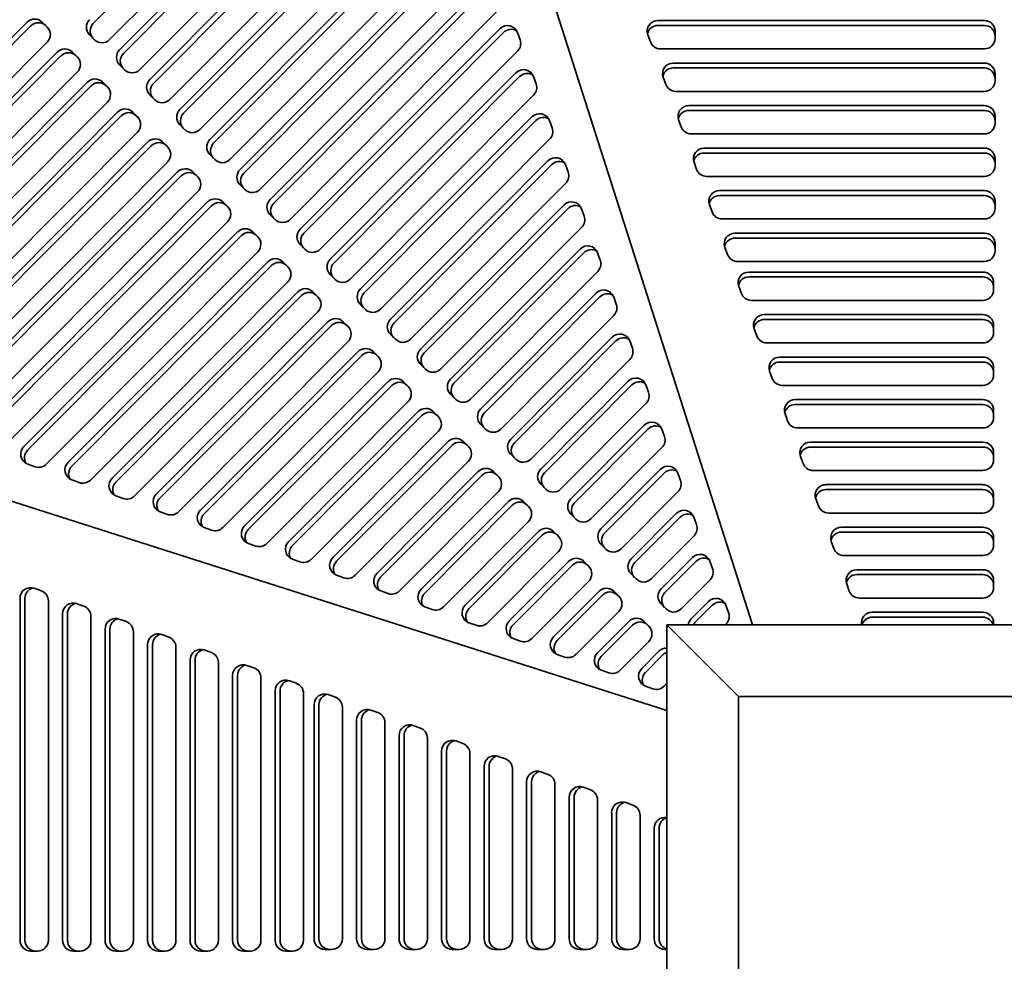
# Model space of a CAD drawing. Header units: millimetres. Extents: x 418 to 1262, y 170 to 1018.
# Tile 8 of 12: x 565 to 840, y 596 to 859. Entities that reach past the tile are written whole.
import ezdxf

# ---------------------------------------------------------------- set-up
doc = ezdxf.new("R2010")
doc.units = ezdxf.units.MM
doc.header["$LTSCALE"] = 4
doc.layers.add('Krawędzie widoczne(ISO)', color=7, linetype='Continuous', lineweight=35, true_color=0x262659)

msp = doc.modelspace()

# ---------------------------------------------------------------- linework, layer by layer
at = {"layer": 'Krawędzie widoczne(ISO)'}
for p, q in [((664.99, 1018), (769.88, 689.5)), ((585.66, 857.63), (668.96, 941.28)), ((672.87, 936.09), (590.22, 853.1)), ((593.02, 850.3), (672.4, 930.01)), ((594.07, 849.26), (673.45, 928.97)), ((677.35, 923.77), (598.63, 844.72)), ((601.43, 841.93), (676.88, 917.7)), ((602.48, 840.88), (677.93, 916.65)), ((681.84, 911.46), (607.04, 836.35)), ((609.84, 833.56), (681.37, 905.38)), ((610.89, 832.51), (682.41, 904.34)), ((686.32, 899.14), (615.44, 827.97)), ((618.25, 825.18), (685.85, 893.07)), ((619.29, 824.14), (686.9, 892.02)), ((690.8, 886.83), (623.85, 819.6)), ((626.67, 816.82), (690.34, 880.75)), ((627.71, 815.77), (691.38, 879.7)), ((695.28, 874.54), (632.25, 811.26)), ((635.06, 808.47), (694.81, 868.47)), ((636.1, 807.42), (695.86, 867.42)), ((699.76, 862.23), (640.66, 802.88)), ((479.94, 770.39), (567.17, 857.98)), ((480.98, 769.34), (568.21, 856.94)), ((571.39, 858.01), (572.79, 856.62)), ((572.43, 856.97), (572.88, 856.52)), ((643.47, 800.09), (699.29, 856.15)), ((743.47, 858.45), (834.73, 858.45)), ((743.47, 857.07), (834.73, 857.07)), ((586, 853.06), (584.6, 854.46)), ((644.51, 799.04), (700.34, 855.11)), ((704.2, 855.11), (704.95, 853.05)), ((741.36, 852.49), (740.65, 854.47)), ((837.73, 855.48), (837.73, 853.5)), ((572.77, 852.4), (486.2, 765.46)), ((834.73, 850.53), (744.19, 850.53)), ((492.27, 765.96), (575.58, 849.61)), ((493.32, 764.91), (576.62, 848.56)), ((579.8, 849.64), (581.2, 848.24)), ((580.84, 848.59), (581.29, 848.15)), ((704.25, 849.91), (649.07, 794.51)), ((594.41, 844.69), (593, 846.08)), ((747.78, 846.56), (834.73, 846.56)), ((747.78, 845.18), (834.73, 845.18)), ((581.18, 844.03), (498.53, 761.03)), ((651.87, 791.72), (703.78, 843.84)), ((652.92, 790.67), (704.82, 842.79)), ((708.69, 842.79), (709.43, 840.74)), ((745.67, 840.61), (744.96, 842.59)), ((837.73, 843.59), (837.73, 841.61)), ((504.61, 761.53), (583.99, 841.23)), ((505.65, 760.48), (585.03, 840.19)), ((588.21, 841.27), (589.61, 839.87)), ((589.25, 840.22), (589.7, 839.77)), ((602.82, 836.31), (601.41, 837.71)), ((708.73, 837.6), (657.48, 786.13)), ((834.73, 838.64), (748.5, 838.64)), ((589.59, 835.65), (510.87, 756.6)), ((752.09, 834.68), (834.73, 834.68)), ((516.94, 757.09), (592.4, 832.86)), ((517.99, 756.05), (593.44, 831.81)), ((596.62, 832.89), (598.02, 831.5)), ((597.66, 831.85), (598.11, 831.4)), ((660.28, 783.34), (708.26, 831.52)), ((752.09, 833.3), (834.73, 833.3)), ((837.73, 831.71), (837.73, 829.73)), ((611.23, 827.94), (609.82, 829.34)), ((661.33, 782.3), (709.31, 830.47)), ((713.17, 830.47), (713.92, 828.42)), ((749.98, 828.72), (749.26, 830.7)), ((598, 827.28), (523.2, 752.17)), ((834.73, 826.76), (752.81, 826.76)), ((529.28, 752.66), (600.81, 824.49)), ((530.32, 751.61), (601.85, 823.44)), ((605.03, 824.52), (606.43, 823.12)), ((606.07, 823.47), (606.52, 823.02)), ((713.21, 825.28), (665.89, 777.76)), ((619.64, 819.57), (618.23, 820.96)), ((756.4, 822.79), (834.73, 822.79)), ((756.4, 821.41), (834.73, 821.41)), ((606.41, 818.9), (535.54, 747.73)), ((668.69, 774.97), (712.75, 819.21)), ((669.74, 773.92), (713.79, 818.16)), ((717.65, 818.16), (718.4, 816.11)), ((754.29, 816.84), (753.57, 818.82)), ((837.73, 819.82), (837.73, 817.84)), ((541.61, 748.23), (609.22, 816.11)), ((542.66, 747.18), (610.26, 815.07)), ((613.44, 816.14), (614.84, 814.75)), ((614.48, 815.1), (614.93, 814.65)), ((834.73, 814.87), (757.12, 814.87)), ((628.03, 811.22), (626.65, 812.6)), ((717.7, 812.97), (674.3, 769.39)), ((614.82, 810.53), (547.87, 743.3)), ((760.71, 810.91), (834.73, 810.91)), ((760.71, 809.53), (834.73, 809.53)), ((553.95, 743.79), (617.62, 807.73)), ((554.99, 742.75), (618.66, 806.68)), ((621.83, 807.76), (623.21, 806.39)), ((622.88, 806.71), (623.31, 806.29)), ((677.1, 766.6), (717.23, 806.89)), ((758.6, 804.95), (757.88, 806.93)), ((837.73, 807.94), (837.73, 805.96)), ((636.44, 802.85), (635.04, 804.25)), ((678.15, 765.55), (718.28, 805.84)), ((722.14, 805.84), (722.89, 803.79)), ((623.2, 802.17), (560.18, 738.88)), ((834.73, 802.99), (761.43, 802.99)), ((566.25, 739.37), (626, 799.38)), ((567.3, 738.33), (627.05, 798.33)), ((630.22, 799.41), (631.62, 798.01)), ((631.27, 798.36), (631.72, 797.91)), ((722.18, 800.65), (682.71, 761.01)), ((765.02, 799.02), (834.73, 799.02)), ((644.85, 794.48), (643.45, 795.87)), ((765.02, 797.64), (834.73, 797.64)), ((837.73, 796.05), (837.73, 794.07)), ((631.61, 793.79), (572.51, 734.45)), ((685.51, 758.22), (721.72, 794.57)), ((686.56, 757.17), (722.76, 793.53)), ((726.62, 793.53), (727.37, 791.48)), ((762.91, 793.07), (762.19, 795.05)), ((578.58, 734.94), (634.41, 791)), ((579.63, 733.89), (635.46, 789.96)), ((638.63, 791.03), (640.03, 789.64)), ((639.68, 789.99), (640.13, 789.54)), ((834.73, 791.1), (765.74, 791.1)), ((653.26, 786.1), (651.86, 787.5)), ((726.67, 788.33), (691.12, 752.64)), ((768.9, 788.15), (834.3, 788.15)), ((640.02, 785.42), (584.85, 730.02)), ((768.9, 786.77), (834.3, 786.77)), ((837.3, 785.18), (837.3, 783.2)), ((590.92, 730.51), (642.82, 782.63)), ((647.04, 782.66), (648.44, 781.26)), ((693.92, 749.85), (726.2, 782.26)), ((766.8, 782.19), (766.08, 784.17)), ((591.97, 729.46), (643.87, 781.58)), ((648.09, 781.61), (648.54, 781.17)), ((661.67, 777.73), (660.27, 779.12)), ((694.97, 748.8), (727.25, 781.21)), ((731.11, 781.21), (731.85, 779.16)), ((834.3, 780.23), (769.62, 780.23)), ((648.43, 777.04), (597.18, 725.58)), ((773.21, 776.26), (834.3, 776.26)), ((603.25, 726.08), (651.23, 774.25)), ((655.45, 774.29), (656.85, 772.89)), ((731.15, 776.02), (699.53, 744.26)), ((773.21, 774.88), (834.3, 774.88)), ((604.3, 725.03), (652.28, 773.21)), ((656.5, 773.24), (656.95, 772.79)), ((670.08, 769.35), (668.68, 770.75)), ((771.11, 770.31), (770.39, 772.29)), ((837.3, 773.29), (837.3, 771.31)), ((746, 665.62), (417.5, 770.51)), ((656.84, 768.67), (609.51, 721.15)), ((702.33, 741.47), (730.68, 769.94)), ((703.38, 740.43), (731.73, 768.9)), ((735.59, 768.9), (736.34, 766.84)), ((834.3, 768.34), (773.93, 768.34)), ((615.59, 721.64), (659.64, 765.88)), ((663.86, 765.91), (665.26, 764.52)), ((616.64, 720.6), (660.69, 764.83)), ((664.91, 764.87), (665.36, 764.42)), ((678.49, 760.98), (677.09, 762.38)), ((735.64, 763.7), (707.94, 735.89)), ((777.52, 764.38), (834.3, 764.38)), ((777.52, 763), (834.3, 763)), ((665.25, 760.3), (621.85, 716.72)), ((775.42, 758.42), (774.7, 760.4)), ((837.3, 761.41), (837.3, 759.43)), ((627.92, 717.21), (668.05, 757.51)), ((672.27, 757.54), (673.67, 756.14)), ((710.74, 733.1), (735.17, 757.63)), ((628.97, 716.16), (669.1, 756.46)), ((673.32, 756.49), (673.77, 756.04)), ((711.79, 732.05), (736.22, 756.58)), ((740.08, 756.58), (740.82, 754.53)), ((834.3, 756.46), (778.24, 756.46)), ((673.66, 751.92), (634.18, 712.29)), ((686.9, 752.61), (685.5, 754)), ((740.12, 751.39), (716.35, 727.52)), ((781.83, 752.5), (834.3, 752.5)), ((640.26, 712.78), (676.46, 749.13)), ((680.68, 749.16), (682.08, 747.77)), ((781.83, 751.11), (834.3, 751.11)), ((837.3, 749.52), (837.3, 747.54)), ((641.3, 711.73), (677.51, 748.08)), ((681.73, 748.12), (682.18, 747.67)), ((779.73, 746.54), (779.01, 748.52)), ((682.07, 743.55), (646.52, 707.85)), ((695.31, 744.23), (693.91, 745.63)), ((719.15, 724.72), (739.65, 745.31)), ((720.2, 723.68), (740.7, 744.27)), ((744.56, 744.27), (745.31, 742.21)), ((834.3, 744.57), (782.55, 744.57)), ((652.59, 708.35), (684.87, 740.76)), ((689.09, 740.79), (690.49, 739.39)), ((786.14, 740.61), (834.3, 740.61)), ((653.64, 707.3), (685.92, 739.71)), ((690.14, 739.74), (690.59, 739.3)), ((744.61, 739.07), (724.76, 719.14)), ((786.14, 739.23), (834.3, 739.23)), ((837.3, 737.64), (837.3, 735.66)), ((690.48, 735.17), (658.85, 703.42)), ((703.72, 735.86), (702.32, 737.25)), ((784.04, 734.65), (783.32, 736.64)), ((569.37, 733.73), (567.32, 734.47)), ((664.93, 703.91), (693.28, 732.38)), ((697.5, 732.42), (698.9, 731.02)), ((727.56, 716.35), (744.14, 733)), ((834.3, 732.69), (786.86, 732.69)), ((581.71, 729.3), (579.65, 730.04)), ((665.97, 702.87), (694.33, 731.34)), ((698.55, 731.37), (699, 730.92)), ((728.61, 715.3), (745.18, 731.95)), ((749.05, 731.95), (749.79, 729.9)), ((698.89, 726.8), (671.19, 698.99)), ((712.13, 727.48), (710.73, 728.88)), ((749.09, 726.76), (733.17, 710.77)), ((790.45, 728.73), (834.3, 728.73)), ((790.45, 727.34), (834.3, 727.34)), ((594.04, 724.87), (591.99, 725.61)), ((677.26, 699.48), (701.69, 724.01)), ((705.91, 724.04), (707.31, 722.65)), ((788.35, 722.77), (787.63, 724.75)), ((837.3, 725.75), (837.3, 723.77)), ((606.38, 720.43), (604.32, 721.17)), ((678.31, 698.43), (702.74, 722.96)), ((706.96, 722.99), (707.4, 722.55)), ((707.3, 718.43), (683.52, 694.55)), ((720.54, 719.11), (719.14, 720.51)), ((735.97, 707.98), (748.62, 720.68)), ((737.02, 706.93), (749.67, 719.64)), ((753.53, 719.64), (754.28, 717.58)), ((834.3, 720.8), (791.17, 720.8)), ((618.71, 716), (616.66, 716.74)), ((689.6, 695.05), (710.1, 715.63)), ((714.32, 715.67), (715.72, 714.27)), ((794.76, 716.84), (834.3, 716.84)), ((690.64, 694), (711.15, 714.59)), ((715.37, 714.62), (715.81, 714.17)), ((753.58, 714.44), (741.58, 702.39)), ((792.65, 710.88), (791.94, 712.87)), ((794.76, 715.46), (834.3, 715.46)), ((837.3, 713.87), (837.3, 711.89)), ((631.05, 711.57), (628.99, 712.31)), ((728.95, 710.74), (727.55, 712.13)), ((643.38, 707.14), (641.32, 707.88)), ((715.71, 710.05), (695.86, 690.12)), ((744.38, 699.6), (753.11, 708.37)), ((834.3, 708.92), (795.48, 708.92)), ((701.93, 690.62), (718.51, 707.26)), ((702.98, 689.57), (719.56, 706.21)), ((722.73, 707.29), (724.13, 705.9)), ((723.77, 706.25), (724.22, 705.8)), ((745.43, 698.56), (754.15, 707.32)), ((758.02, 707.32), (758.76, 705.27)), ((799.07, 704.96), (834.3, 704.96)), ((655.72, 702.7), (653.66, 703.44)), ((737.36, 702.36), (735.96, 703.76)), ((758.06, 702.13), (749.99, 694.02)), ((799.07, 703.57), (834.3, 703.57)), ((837.3, 701.98), (837.3, 700)), ((569.15, 699.77), (571.13, 699.05)), ((724.12, 701.68), (708.19, 685.69)), ((796.96, 699), (796.25, 700.98)), ((565.17, 601.38), (565.17, 696.95)), ((566.55, 601.38), (566.55, 696.95)), ((668.05, 698.27), (665.99, 699.01)), ((714.27, 686.18), (726.92, 698.89)), ((715.31, 685.13), (727.97, 697.84)), ((731.14, 698.92), (732.54, 697.52)), ((732.18, 697.87), (732.63, 697.43)), ((834.3, 697.03), (799.79, 697.03)), ((573.09, 696.23), (573.09, 601.38)), ((581.03, 695.46), (583.01, 694.74)), ((680.39, 693.84), (678.33, 694.58)), ((745.77, 693.99), (744.37, 695.38)), ((752.79, 691.23), (757.59, 696.05)), ((753.84, 690.18), (758.64, 695)), ((762.5, 695), (763.25, 692.95)), ((577.06, 601.38), (577.06, 692.64)), ((578.44, 601.38), (578.44, 692.64)), ((584.98, 691.92), (584.98, 601.38)), ((592.92, 691.15), (594.9, 690.44)), ((732.53, 693.3), (720.53, 681.26)), ((803.38, 693.07), (834.3, 693.07)), ((803.38, 691.69), (834.3, 691.69)), ((588.94, 601.38), (588.94, 688.33)), ((590.32, 601.38), (590.32, 688.33)), ((692.72, 689.41), (690.66, 690.15)), ((726.6, 681.75), (735.33, 690.51)), ((727.65, 680.7), (736.37, 689.47)), ((739.55, 690.54), (740.95, 689.15)), ((740.59, 689.5), (741.04, 689.05)), ((746, 689.5), (766, 669.5)), ((934, 689.5), (746, 689.5)), ((746, 689.5), (746, 501.5)), ((762.54, 689.81), (762.24, 689.5)), ((837.3, 690.1), (837.3, 689.5)), ((596.86, 687.61), (596.86, 601.38)), ((604.8, 686.84), (606.78, 686.13)), ((705.05, 684.97), (703, 685.71)), ((600.83, 601.38), (600.83, 684.02)), ((602.21, 601.38), (602.21, 684.02)), ((608.75, 683.3), (608.75, 601.38)), ((740.93, 684.93), (732.86, 676.82)), ((616.69, 682.53), (618.67, 681.82)), ((717.39, 680.54), (715.33, 681.28)), ((738.94, 677.32), (743.74, 682.14)), ((739.98, 676.27), (744.78, 681.09)), ((612.71, 601.38), (612.71, 679.71)), ((614.09, 601.38), (614.09, 679.71)), ((620.63, 678.99), (620.63, 601.38)), ((628.57, 678.22), (630.55, 677.51)), ((624.6, 601.38), (624.6, 675.4)), ((625.98, 601.38), (625.98, 675.4)), ((632.52, 674.68), (632.52, 601.38)), ((729.72, 676.11), (727.67, 676.85)), ((640.46, 673.91), (642.44, 673.2)), ((742.06, 671.68), (740, 672.41)), ((746, 673.2), (745.2, 672.39)), ((636.48, 601.38), (636.48, 671.09)), ((637.86, 601.38), (637.86, 671.09)), ((644.4, 670.37), (644.4, 601.38)), ((651.33, 670.03), (653.31, 669.31)), ((766, 669.5), (914, 669.5)), ((766, 521.5), (766, 669.5)), ((647.36, 601.81), (647.36, 667.21)), ((648.74, 601.81), (648.74, 667.21)), ((655.28, 666.49), (655.28, 601.81)), ((663.22, 665.72), (665.2, 665)), ((659.24, 601.81), (659.24, 662.9)), ((660.62, 601.81), (660.62, 662.9)), ((667.16, 662.18), (667.16, 601.81)), ((675.1, 661.41), (677.08, 660.69)), ((671.13, 601.81), (671.13, 658.59)), ((672.51, 601.81), (672.51, 658.59)), ((679.05, 657.87), (679.05, 601.81)), ((686.98, 657.1), (688.97, 656.38)), ((683.01, 601.81), (683.01, 654.28)), ((684.39, 601.81), (684.39, 654.28)), ((690.93, 653.56), (690.93, 601.81)), ((698.87, 652.79), (700.85, 652.07)), ((694.89, 601.81), (694.89, 649.97)), ((696.28, 601.81), (696.28, 649.97)), ((702.82, 649.25), (702.82, 601.81)), ((710.75, 648.48), (712.74, 647.76)), ((706.78, 601.81), (706.78, 645.66)), ((708.16, 601.81), (708.16, 645.66)), ((714.7, 644.94), (714.7, 601.81)), ((722.64, 644.17), (724.62, 643.45)), ((718.66, 601.81), (718.66, 641.35)), ((720.05, 601.81), (720.05, 641.35)), ((726.59, 640.63), (726.59, 601.81)), ((734.52, 639.86), (736.5, 639.14)), ((730.55, 601.81), (730.55, 637.04)), ((731.93, 601.81), (731.93, 637.04)), ((738.47, 636.32), (738.47, 601.81)), ((742.43, 601.81), (742.43, 632.73)), ((743.82, 601.81), (743.82, 632.73)), ((570.12, 598.38), (568.14, 598.38)), ((582.01, 598.38), (580.03, 598.38)), ((593.89, 598.38), (591.91, 598.38)), ((605.78, 598.38), (603.8, 598.38)), ((617.66, 598.38), (615.68, 598.38)), ((629.55, 598.38), (627.57, 598.38)), ((641.43, 598.38), (639.45, 598.38)), ((652.31, 598.81), (650.33, 598.81)), ((664.19, 598.81), (662.21, 598.81)), ((676.08, 598.81), (674.1, 598.81)), ((687.96, 598.81), (685.98, 598.81)), ((699.85, 598.81), (697.87, 598.81)), ((711.73, 598.81), (709.75, 598.81)), ((723.62, 598.81), (721.64, 598.81)), ((735.5, 598.81), (733.52, 598.81)), ((746, 598.81), (745.4, 598.81))]:
    msp.add_line(p, q, dxfattribs=at)
for centre, major_axis, ratio, start_param, end_param in [((569.27, 855.89), (2.12, 2.12), 0.988988, 0.002094, 1.57289), ((570.32, 854.84), (2.12, 2.12), 0.988988, 0.002094, 1.57289), ((570.67, 854.49), (2.12, 2.12), 0.988988, 4.714483, 6.285279), ((586.71, 856.58), (-2.12, -2.12), 0.988988, 4.714483, 6.285279), ((587.76, 855.54), (-2.12, -2.12), 0.988988, 4.714483, 6.239568), ((701.4, 854.06), (2.12, 2.12), 0.988988, 5.851112, 7.856076), ((702.44, 853.01), (2.12, 2.12), 0.988988, 0.252061, 1.57289), ((743.47, 855.48), (-3, 0), 0.990396, 4.712389, 6.627833), ((743.47, 854.09), (-3, 0), 0.990396, 4.712389, 6.048371), ((834.73, 855.48), (3, 0), 0.990396, 0, 1.570796), ((834.73, 854.09), (3, 0), 0.990396, 0, 1.570796), ((834.73, 853.5), (3, 0), 0.990396, 4.712389, 6.283185), ((577.68, 847.51), (2.12, 2.12), 0.988988, 0.002094, 1.57289), ((588.11, 855.19), (-2.12, -2.12), 0.988988, 0.002094, 1.57289), ((702.14, 852.01), (-2.12, -2.12), 0.988988, 1.57289, 2.70952), ((744.19, 853.5), (-3, 0), 0.990396, 0.344648, 1.570796), ((578.73, 846.47), (2.12, 2.12), 0.988988, 0.002094, 1.57289), ((579.08, 846.12), (2.12, 2.12), 0.988988, 4.714483, 6.285279), ((595.12, 848.21), (-2.12, -2.12), 0.988988, 4.714483, 6.285279), ((596.17, 847.16), (-2.12, -2.12), 0.988988, 4.714483, 6.239568), ((747.78, 843.59), (-3, 0), 0.990396, 4.712389, 6.627833), ((747.78, 842.21), (-3, 0), 0.990396, 4.712389, 6.048371), ((834.73, 843.59), (3, 0), 0.990396, 0, 1.570796), ((834.73, 842.21), (3, 0), 0.990396, 0, 1.570796), ((586.09, 839.14), (2.12, 2.12), 0.988988, 0.002094, 1.57289), ((596.52, 846.81), (-2.12, -2.12), 0.988988, 0.002094, 1.57289), ((705.88, 841.74), (2.12, 2.12), 0.988988, 5.851112, 7.856076), ((706.93, 840.7), (2.12, 2.12), 0.988988, 0.252061, 1.57289), ((587.14, 838.09), (2.12, 2.12), 0.988988, 0.002094, 1.57289), ((587.49, 837.75), (2.12, 2.12), 0.988988, 4.714483, 6.285279), ((603.53, 839.84), (-2.12, -2.12), 0.988988, 4.714483, 6.285279), ((604.58, 838.79), (-2.12, -2.12), 0.988988, 4.714483, 6.239568), ((706.63, 839.69), (-2.12, -2.12), 0.988988, 1.57289, 2.70952), ((748.5, 841.61), (-3, 0), 0.990396, 0.344648, 1.570796), ((834.73, 841.61), (3, 0), 0.990396, 4.712389, 6.283185), ((604.93, 838.44), (-2.12, -2.12), 0.988988, 0.002094, 1.57289), ((752.09, 831.71), (-3, 0), 0.990396, 4.712389, 6.627833), ((834.73, 831.71), (3, 0), 0.990396, 0, 1.570796), ((594.5, 830.77), (2.12, 2.12), 0.988988, 0.002094, 1.57289), ((595.55, 829.72), (2.12, 2.12), 0.988988, 0.002094, 1.57289), ((595.9, 829.37), (2.12, 2.12), 0.988988, 4.714483, 6.285279), ((611.94, 831.46), (-2.12, -2.12), 0.988988, 4.714483, 6.285279), ((612.99, 830.42), (-2.12, -2.12), 0.988988, 4.714483, 6.239568), ((710.36, 829.43), (2.12, 2.12), 0.988988, 5.851112, 7.856076), ((711.41, 828.38), (2.12, 2.12), 0.988988, 0.252061, 1.57289), ((752.09, 830.33), (-3, 0), 0.990396, 4.712389, 6.048371), ((834.73, 830.33), (3, 0), 0.990396, 0, 1.570796), ((711.11, 827.37), (-2.12, -2.12), 0.988988, 1.57289, 2.70952), ((752.81, 829.73), (-3, 0), 0.990396, 0.344648, 1.570796), ((834.73, 829.73), (3, 0), 0.990396, 4.712389, 6.283185), ((613.34, 830.07), (-2.12, -2.12), 0.988988, 0.002094, 1.57289), ((602.91, 822.39), (2.12, 2.12), 0.988988, 0.002094, 1.57289), ((603.96, 821.35), (2.12, 2.12), 0.988988, 0.002094, 1.57289), ((604.31, 821), (2.12, 2.12), 0.988988, 4.714483, 6.285279), ((620.35, 823.09), (-2.12, -2.12), 0.988988, 4.714483, 6.285279), ((621.4, 822.04), (-2.12, -2.12), 0.988988, 4.714483, 6.239568), ((714.85, 817.11), (2.12, 2.12), 0.988988, 5.851112, 7.856076), ((756.4, 819.82), (-3, 0), 0.990396, 4.712389, 6.627833), ((756.4, 818.44), (-3, 0), 0.990396, 4.712389, 6.048371), ((834.73, 819.82), (3, 0), 0.990396, 0, 1.570796), ((834.73, 818.44), (3, 0), 0.990396, 0, 1.570796), ((621.75, 821.69), (-2.12, -2.12), 0.988988, 0.002094, 1.57289), ((715.9, 816.07), (2.12, 2.12), 0.988988, 0.252061, 1.57289), ((834.73, 817.84), (3, 0), 0.990396, 4.712389, 6.283185), ((611.32, 814.02), (2.12, 2.12), 0.988988, 0.002094, 1.57289), ((612.36, 812.97), (2.12, 2.12), 0.988988, 0.002094, 1.57289), ((612.72, 812.62), (2.12, 2.12), 0.988988, 4.714483, 6.285279), ((628.77, 814.72), (-2.12, -2.12), 0.988988, 4.714483, 6.285279), ((629.82, 813.68), (-2.12, -2.12), 0.988988, 4.714483, 6.239568), ((715.6, 815.06), (-2.12, -2.12), 0.988988, 1.57289, 2.70952), ((757.12, 817.84), (-3, 0), 0.990396, 0.344648, 1.570796), ((630.15, 813.35), (-2.12, -2.12), 0.988988, 0.002094, 1.57289), ((760.71, 807.94), (-3, 0), 0.990396, 4.712389, 6.627833), ((760.71, 806.56), (-3, 0), 0.990396, 4.712389, 6.048371), ((834.73, 807.94), (3, 0), 0.990396, 0, 1.570796), ((834.73, 806.56), (3, 0), 0.990396, 0, 1.570796), ((619.72, 805.63), (2.12, 2.12), 0.988988, 0.002094, 1.57289), ((620.76, 804.59), (2.12, 2.12), 0.988988, 0.002094, 1.57289), ((637.16, 806.37), (-2.12, -2.12), 0.988988, 4.714483, 6.285279), ((638.2, 805.33), (-2.12, -2.12), 0.988988, 4.714483, 6.239568), ((719.33, 804.8), (2.12, 2.12), 0.988988, 5.851112, 7.856076), ((720.38, 803.75), (2.12, 2.12), 0.988988, 0.252061, 1.57289), ((621.1, 804.26), (2.12, 2.12), 0.988988, 4.714483, 6.285279), ((720.08, 802.74), (-2.12, -2.12), 0.988988, 1.57289, 2.70952), ((761.43, 805.96), (-3, 0), 0.990396, 0.344648, 1.570796), ((834.73, 805.96), (3, 0), 0.990396, 4.712389, 6.283185), ((638.56, 804.98), (-2.12, -2.12), 0.988988, 0.002094, 1.57289), ((628.11, 797.28), (2.12, 2.12), 0.988988, 0.002094, 1.57289), ((629.15, 796.24), (2.12, 2.12), 0.988988, 0.002094, 1.57289), ((645.57, 798), (-2.12, -2.12), 0.988988, 4.714483, 6.285279), ((646.61, 796.95), (-2.12, -2.12), 0.988988, 4.714483, 6.239568), ((765.02, 796.05), (-3, 0), 0.990396, 4.712389, 6.627833), ((834.73, 796.05), (3, 0), 0.990396, 0, 1.570796), ((629.51, 795.89), (2.12, 2.12), 0.988988, 4.714483, 6.285279), ((723.82, 792.48), (2.12, 2.12), 0.988988, 5.851112, 7.856076), ((765.02, 794.67), (-3, 0), 0.990396, 4.712389, 6.048371), ((834.73, 794.67), (3, 0), 0.990396, 0, 1.570796), ((646.97, 796.6), (-2.12, -2.12), 0.988988, 0.002094, 1.57289), ((724.86, 791.43), (2.12, 2.12), 0.988988, 0.252061, 1.57289), ((765.74, 794.07), (-3, 0), 0.990396, 0.344648, 1.570796), ((834.73, 794.07), (3, 0), 0.990396, 4.712389, 6.283185), ((636.52, 788.91), (2.12, 2.12), 0.988988, 0.002094, 1.57289), ((637.56, 787.86), (2.12, 2.12), 0.988988, 0.002094, 1.57289), ((653.98, 789.62), (-2.12, -2.12), 0.988988, 4.714483, 6.285279), ((655.02, 788.58), (-2.12, -2.12), 0.988988, 4.714483, 6.239568), ((724.57, 790.43), (-2.12, -2.12), 0.988988, 1.57289, 2.70952), ((637.92, 787.51), (2.12, 2.12), 0.988988, 4.714483, 6.285279), ((768.9, 785.18), (-3, 0), 0.990396, 4.712389, 6.627833), ((834.3, 785.18), (3, 0), 0.990396, 0, 1.570796), ((655.38, 788.23), (-2.12, -2.12), 0.988988, 0.002094, 1.57289), ((768.9, 783.8), (-3, 0), 0.990396, 4.712389, 6.048371), ((834.3, 783.8), (3, 0), 0.990396, 0, 1.570796), ((644.92, 780.53), (2.12, 2.12), 0.988988, 0.002094, 1.57289), ((645.97, 779.49), (2.12, 2.12), 0.988988, 0.002094, 1.57289), ((662.39, 781.25), (-2.12, -2.12), 0.988988, 4.714483, 6.285279), ((663.43, 780.2), (-2.12, -2.12), 0.988988, 4.714483, 6.239568), ((728.3, 780.16), (2.12, 2.12), 0.988988, 5.851112, 7.856076), ((729.35, 779.12), (2.12, 2.12), 0.988988, 0.252061, 1.57289), ((769.62, 783.2), (-3, 0), 0.990396, 0.344648, 1.570796), ((834.3, 783.2), (3, 0), 0.990396, 4.712389, 6.283185), ((646.33, 779.14), (2.12, 2.12), 0.988988, 4.714483, 6.285279), ((729.05, 778.11), (-2.12, -2.12), 0.988988, 1.57289, 2.70952), ((663.79, 779.85), (-2.12, -2.12), 0.988988, 0.002094, 1.57289), ((773.21, 773.29), (-3, 0), 0.990396, 4.712389, 6.627833), ((834.3, 773.29), (3, 0), 0.990396, 0, 1.570796), ((653.33, 772.16), (2.12, 2.12), 0.988988, 0.002094, 1.57289), ((654.38, 771.11), (2.12, 2.12), 0.988988, 0.002094, 1.57289), ((670.8, 772.88), (-2.12, -2.12), 0.988988, 4.714483, 6.285279), ((671.84, 771.83), (-2.12, -2.12), 0.988988, 4.714483, 6.239568), ((773.21, 771.91), (-3, 0), 0.990396, 4.712389, 6.048371), ((834.3, 771.91), (3, 0), 0.990396, 0, 1.570796), ((654.74, 770.76), (2.12, 2.12), 0.988988, 4.714483, 6.285279), ((732.79, 767.85), (2.12, 2.12), 0.988988, 5.851112, 7.856076), ((834.3, 771.31), (3, 0), 0.990396, 4.712389, 6.283185), ((672.2, 771.48), (-2.12, -2.12), 0.988988, 0.002094, 1.57289), ((733.83, 766.8), (2.12, 2.12), 0.988988, 0.252061, 1.57289), ((773.93, 771.31), (-3, 0), 0.990396, 0.344648, 1.570796), ((661.74, 763.79), (2.12, 2.12), 0.988988, 0.002094, 1.57289), ((662.79, 762.74), (2.12, 2.12), 0.988988, 0.002094, 1.57289), ((679.21, 764.5), (-2.12, -2.12), 0.988988, 4.714483, 6.285279), ((680.25, 763.46), (-2.12, -2.12), 0.988988, 4.714483, 6.239568), ((733.53, 765.8), (-2.12, -2.12), 0.988988, 1.57289, 2.70952), ((663.15, 762.39), (2.12, 2.12), 0.988988, 4.714483, 6.285279), ((777.52, 761.41), (-3, 0), 0.990396, 4.712389, 6.627833), ((777.52, 760.03), (-3, 0), 0.990396, 4.712389, 6.048371), ((834.3, 761.41), (3, 0), 0.990396, 0, 1.570796), ((834.3, 760.03), (3, 0), 0.990396, 0, 1.570796), ((680.61, 763.11), (-2.12, -2.12), 0.988988, 0.002094, 1.57289), ((670.15, 755.41), (2.12, 2.12), 0.988988, 0.002094, 1.57289), ((671.2, 754.37), (2.12, 2.12), 0.988988, 0.002094, 1.57289), ((687.62, 756.13), (-2.12, -2.12), 0.988988, 4.714483, 6.285279), ((688.66, 755.08), (-2.12, -2.12), 0.988988, 4.714483, 6.239568), ((737.27, 755.53), (2.12, 2.12), 0.988988, 5.851112, 7.856076), ((738.32, 754.49), (2.12, 2.12), 0.988988, 0.252061, 1.57289), ((778.24, 759.43), (-3, 0), 0.990396, 0.344648, 1.570796), ((834.3, 759.43), (3, 0), 0.990396, 4.712389, 6.283185), ((671.56, 754.02), (2.12, 2.12), 0.988988, 4.714483, 6.285279), ((738.02, 753.48), (-2.12, -2.12), 0.988988, 1.57289, 2.70952), ((689.02, 754.73), (-2.12, -2.12), 0.988988, 0.002094, 1.57289), ((781.83, 749.52), (-3, 0), 0.990396, 4.712389, 6.627833), ((834.3, 749.52), (3, 0), 0.990396, 0, 1.570796), ((678.56, 747.04), (2.12, 2.12), 0.988988, 0.002094, 1.57289), ((679.61, 745.99), (2.12, 2.12), 0.988988, 0.002094, 1.57289), ((696.03, 747.75), (-2.12, -2.12), 0.988988, 4.714483, 6.285279), ((697.07, 746.71), (-2.12, -2.12), 0.988988, 4.714483, 6.239568), ((781.83, 748.14), (-3, 0), 0.990396, 4.712389, 6.048371), ((834.3, 748.14), (3, 0), 0.990396, 0, 1.570796), ((679.96, 745.64), (2.12, 2.12), 0.988988, 4.714483, 6.285279), ((741.76, 743.22), (2.12, 2.12), 0.988988, 5.851112, 7.856076), ((782.55, 747.54), (-3, 0), 0.990396, 0.344648, 1.570796), ((834.3, 747.54), (3, 0), 0.990396, 4.712389, 6.283185), ((697.43, 746.36), (-2.12, -2.12), 0.988988, 0.002094, 1.57289), ((742.8, 742.17), (2.12, 2.12), 0.988988, 0.252061, 1.57289), ((686.97, 738.66), (2.12, 2.12), 0.988988, 0.002094, 1.57289), ((688.02, 737.62), (2.12, 2.12), 0.988988, 0.002094, 1.57289), ((704.43, 739.38), (-2.12, -2.12), 0.988988, 4.714483, 6.285279), ((705.48, 738.33), (-2.12, -2.12), 0.988988, 4.714483, 6.239568), ((742.5, 741.17), (-2.12, -2.12), 0.988988, 1.57289, 2.70952), ((786.14, 737.64), (-3, 0), 0.990396, 4.712389, 6.627833), ((834.3, 737.64), (3, 0), 0.990396, 0, 1.570796), ((568.35, 737.28), (-2.12, -2.12), 0.988988, 4.714483, 6.719447), ((569.4, 736.23), (-2.12, -2.12), 0.988988, 4.714483, 6.031124), ((688.37, 737.27), (2.12, 2.12), 0.988988, 4.714483, 6.285279), ((786.14, 736.26), (-3, 0), 0.990396, 4.712389, 6.048371), ((834.3, 736.26), (3, 0), 0.990396, 0, 1.570796), ((580.69, 732.85), (-2.12, -2.12), 0.988988, 4.714483, 6.719447), ((705.84, 737.98), (-2.12, -2.12), 0.988988, 0.002094, 1.57289), ((834.3, 735.66), (3, 0), 0.990396, 4.712389, 6.283185), ((570.41, 736.54), (-2.12, -2.12), 0.988988, 0.436261, 1.57289), ((581.73, 731.8), (-2.12, -2.12), 0.988988, 4.714483, 6.031124), ((695.38, 730.29), (2.12, 2.12), 0.988988, 0.002094, 1.57289), ((696.43, 729.24), (2.12, 2.12), 0.988988, 0.002094, 1.57289), ((712.84, 731.01), (-2.12, -2.12), 0.988988, 4.714483, 6.285279), ((746.24, 730.9), (2.12, 2.12), 0.988988, 5.851112, 7.856076), ((747.29, 729.86), (2.12, 2.12), 0.988988, 0.252061, 1.57289), ((786.86, 735.66), (-3, 0), 0.990396, 0.344648, 1.570796), ((582.74, 732.11), (-2.12, -2.12), 0.988988, 0.436261, 1.57289), ((593.02, 728.42), (-2.12, -2.12), 0.988988, 4.714483, 6.719447), ((594.07, 727.37), (-2.12, -2.12), 0.988988, 4.714483, 6.031124), ((696.78, 728.89), (2.12, 2.12), 0.988988, 4.714483, 6.285279), ((713.89, 729.96), (-2.12, -2.12), 0.988988, 4.714483, 6.239568), ((746.99, 728.85), (-2.12, -2.12), 0.988988, 1.57289, 2.70952), ((714.25, 729.61), (-2.12, -2.12), 0.988988, 0.002094, 1.57289), ((790.45, 725.75), (-3, 0), 0.990396, 4.712389, 6.627833), ((790.45, 724.37), (-3, 0), 0.990396, 4.712389, 6.048371), ((834.3, 725.75), (3, 0), 0.990396, 0, 1.570796), ((834.3, 724.37), (3, 0), 0.990396, 0, 1.570796), ((595.08, 727.68), (-2.12, -2.12), 0.988988, 0.436261, 1.57289), ((605.36, 723.98), (-2.12, -2.12), 0.988988, 4.714483, 6.719447), ((606.4, 722.94), (-2.12, -2.12), 0.988988, 4.714483, 6.031124), ((703.79, 721.92), (2.12, 2.12), 0.988988, 0.002094, 1.57289), ((704.84, 720.87), (2.12, 2.12), 0.988988, 0.002094, 1.57289), ((721.25, 722.63), (-2.12, -2.12), 0.988988, 4.714483, 6.285279), ((607.41, 723.24), (-2.12, -2.12), 0.988988, 0.436261, 1.57289), ((617.69, 719.55), (-2.12, -2.12), 0.988988, 4.714483, 6.719447), ((705.19, 720.52), (2.12, 2.12), 0.988988, 4.714483, 6.285279), ((722.3, 721.58), (-2.12, -2.12), 0.988988, 4.714483, 6.239568), ((750.73, 718.59), (2.12, 2.12), 0.988988, 5.851112, 7.856076), ((791.17, 723.77), (-3, 0), 0.990396, 0.344648, 1.570796), ((834.3, 723.77), (3, 0), 0.990396, 4.712389, 6.283185), ((618.74, 718.5), (-2.12, -2.12), 0.988988, 4.714483, 6.031124), ((722.66, 721.24), (-2.12, -2.12), 0.988988, 0.002094, 1.57289), ((751.77, 717.54), (2.12, 2.12), 0.988988, 0.252061, 1.57289), ((619.75, 718.81), (-2.12, -2.12), 0.988988, 0.436261, 1.57289), ((630.03, 715.12), (-2.12, -2.12), 0.988988, 4.714483, 6.719447), ((631.07, 714.07), (-2.12, -2.12), 0.988988, 4.714483, 6.031124), ((712.2, 713.54), (2.12, 2.12), 0.988988, 0.002094, 1.57289), ((729.66, 714.26), (-2.12, -2.12), 0.988988, 4.714483, 6.285279), ((751.47, 716.54), (-2.12, -2.12), 0.988988, 1.57289, 2.70952), ((794.76, 713.87), (-3, 0), 0.990396, 4.712389, 6.627833), ((834.3, 713.87), (3, 0), 0.990396, 0, 1.570796), ((713.25, 712.49), (2.12, 2.12), 0.988988, 0.002094, 1.57289), ((713.6, 712.15), (2.12, 2.12), 0.988988, 4.714483, 6.285279), ((730.71, 713.21), (-2.12, -2.12), 0.988988, 4.714483, 6.239568), ((794.76, 712.49), (-3, 0), 0.990396, 4.712389, 6.048371), ((834.3, 712.49), (3, 0), 0.990396, 0, 1.570796), ((632.08, 714.38), (-2.12, -2.12), 0.988988, 0.436261, 1.57289), ((642.36, 710.68), (-2.12, -2.12), 0.988988, 4.714483, 6.719447), ((643.41, 709.64), (-2.12, -2.12), 0.988988, 4.714483, 6.031124), ((731.07, 712.86), (-2.12, -2.12), 0.988988, 0.002094, 1.57289), ((795.48, 711.89), (-3, 0), 0.990396, 0.344648, 1.570796), ((834.3, 711.89), (3, 0), 0.990396, 4.712389, 6.283185), ((644.42, 709.95), (-2.12, -2.12), 0.988988, 0.436261, 1.57289), ((654.7, 706.25), (-2.12, -2.12), 0.988988, 4.714483, 6.719447), ((720.61, 705.17), (2.12, 2.12), 0.988988, 0.002094, 1.57289), ((738.07, 705.88), (-2.12, -2.12), 0.988988, 4.714483, 6.285279), ((755.21, 706.27), (2.12, 2.12), 0.988988, 5.851112, 7.856076), ((756.26, 705.23), (2.12, 2.12), 0.988988, 0.252061, 1.57289), ((655.74, 705.21), (-2.12, -2.12), 0.988988, 4.714483, 6.031124), ((721.66, 704.12), (2.12, 2.12), 0.988988, 0.002094, 1.57289), ((722.01, 703.77), (2.12, 2.12), 0.988988, 4.714483, 6.285279), ((739.12, 704.84), (-2.12, -2.12), 0.988988, 4.714483, 6.239568), ((755.96, 704.22), (-2.12, -2.12), 0.988988, 1.57289, 2.70952), ((799.07, 701.98), (-3, 0), 0.990396, 4.712389, 6.627833), ((834.3, 701.98), (3, 0), 0.990396, 0, 1.570796), ((656.75, 705.51), (-2.12, -2.12), 0.988988, 0.436261, 1.57289), ((667.03, 701.82), (-2.12, -2.12), 0.988988, 4.714483, 6.719447), ((668.08, 700.77), (-2.12, -2.12), 0.988988, 4.714483, 6.031124), ((739.47, 704.49), (-2.12, -2.12), 0.988988, 0.002094, 1.57289), ((799.07, 700.6), (-3, 0), 0.990396, 4.712389, 6.048371), ((834.3, 700.6), (3, 0), 0.990396, 0, 1.570796), ((568.14, 696.95), (0, 3), 0.990396, 5.938537, 7.853982), ((569.53, 696.95), (0, 3), 0.990396, 0.234814, 1.570796), ((679.37, 697.39), (-2.12, -2.12), 0.988988, 4.714483, 6.719447), ((729.02, 696.79), (2.12, 2.12), 0.988988, 0.002094, 1.57289), ((746.48, 697.51), (-2.12, -2.12), 0.988988, 4.714483, 6.285279), ((834.3, 700), (3, 0), 0.990396, 4.712389, 6.283185), ((570.12, 696.23), (0, 3), 0.990396, 4.712389, 5.938537), ((669.09, 701.08), (-2.12, -2.12), 0.988988, 0.436261, 1.57289), ((680.41, 696.34), (-2.12, -2.12), 0.988988, 4.714483, 6.031124), ((730.07, 695.75), (2.12, 2.12), 0.988988, 0.002094, 1.57289), ((730.42, 695.4), (2.12, 2.12), 0.988988, 4.714483, 6.285279), ((747.53, 696.46), (-2.12, -2.12), 0.988988, 4.714483, 6.239568), ((759.69, 693.96), (2.12, 2.12), 0.988988, 5.851112, 7.856076), ((799.79, 700), (-3, 0), 0.990396, 0.344648, 1.570796), ((580.03, 692.64), (0, 3), 0.990396, 5.938537, 7.853982), ((581.41, 692.64), (0, 3), 0.990396, 0.234814, 1.570796), ((582.01, 691.92), (0, 3), 0.990396, 4.712389, 5.938537), ((681.42, 696.65), (-2.12, -2.12), 0.988988, 0.436261, 1.57289), ((691.7, 692.95), (-2.12, -2.12), 0.988988, 4.714483, 6.719447), ((692.75, 691.91), (-2.12, -2.12), 0.988988, 4.714483, 6.031124), ((747.88, 696.11), (-2.12, -2.12), 0.988988, 0.002094, 1.57289), ((760.74, 692.91), (2.12, 2.12), 0.988988, 0.252061, 1.57289), ((591.91, 688.33), (0, 3), 0.990396, 5.938537, 7.853982), ((593.29, 688.33), (0, 3), 0.990396, 0.234814, 1.570796), ((737.43, 688.42), (2.12, 2.12), 0.988988, 0.002094, 1.57289), ((754.89, 689.13), (2.12, 2.12), 0.988988, 1.57289, 2.226316), ((760.44, 691.9), (-2.12, -2.12), 0.988988, 1.57289, 2.70952), ((803.38, 690.1), (-3, 0), 0.990396, 4.712389, 6.484862), ((803.38, 688.72), (-3, 0), 0.990396, 4.712389, 6.014969), ((834.3, 690.1), (3, 0), 0.990396, 0, 1.570796), ((834.3, 688.72), (3, 0), 0.990396, 0.268218, 1.570796), ((593.89, 687.61), (0, 3), 0.990396, 4.712389, 5.938537), ((693.76, 692.22), (-2.12, -2.12), 0.988988, 0.436261, 1.57289), ((704.03, 688.52), (-2.12, -2.12), 0.988988, 4.714483, 6.719447), ((705.08, 687.48), (-2.12, -2.12), 0.988988, 4.714483, 6.031124), ((738.48, 687.37), (2.12, 2.12), 0.988988, 0.002094, 1.57289), ((738.83, 687.02), (2.12, 2.12), 0.988988, 4.714483, 6.285279), ((755.94, 688.09), (2.12, 2.12), 0.988988, 1.57289, 1.855956), ((603.8, 684.02), (0, 3), 0.990396, 5.938537, 7.853982), ((605.18, 684.02), (0, 3), 0.990396, 0.234814, 1.570796), ((605.78, 683.3), (0, 3), 0.990396, 4.712389, 5.938537), ((706.09, 687.78), (-2.12, -2.12), 0.988988, 0.436261, 1.57289), ((716.37, 684.09), (-2.12, -2.12), 0.988988, 4.714483, 6.719447), ((615.68, 679.71), (0, 3), 0.990396, 5.938537, 7.853982), ((617.06, 679.71), (0, 3), 0.990396, 0.234814, 1.570796), ((717.41, 683.04), (-2.12, -2.12), 0.988988, 4.714483, 6.031124), ((745.84, 680.05), (2.12, 2.12), 0.988988, 0.737386, 1.57289), ((617.66, 678.99), (0, 3), 0.990396, 4.712389, 5.938537), ((718.42, 683.35), (-2.12, -2.12), 0.988988, 0.436261, 1.57289), ((728.7, 679.66), (-2.12, -2.12), 0.988988, 4.714483, 6.719447), ((729.75, 678.61), (-2.12, -2.12), 0.988988, 4.714483, 6.031124), ((746.89, 679), (2.12, 2.12), 0.988988, 1.09272, 1.57289), ((627.57, 675.4), (0, 3), 0.990396, 5.938537, 7.853982), ((628.95, 675.4), (0, 3), 0.990396, 0.234814, 1.570796), ((629.55, 674.68), (0, 3), 0.990396, 4.712389, 5.938537), ((741.04, 675.22), (-2.12, -2.12), 0.988988, 4.714483, 6.719447), ((730.76, 678.92), (-2.12, -2.12), 0.988988, 0.436261, 1.57289), ((742.09, 674.18), (-2.12, -2.12), 0.988988, 4.714483, 6.031124), ((639.45, 671.09), (0, 3), 0.990396, 5.938537, 7.853982), ((640.83, 671.09), (0, 3), 0.990396, 0.234814, 1.570796), ((641.43, 670.37), (0, 3), 0.990396, 4.712389, 5.938537), ((743.1, 674.49), (-2.12, -2.12), 0.988988, 0.436261, 1.57289), ((650.33, 667.21), (0, 3), 0.990396, 5.938537, 7.853982), ((651.71, 667.21), (0, 3), 0.990396, 0.234814, 1.570796), ((652.31, 666.49), (0, 3), 0.990396, 4.712389, 5.938537), ((662.21, 662.9), (0, 3), 0.990396, 5.938537, 7.853982), ((663.59, 662.9), (0, 3), 0.990396, 0.234814, 1.570796), ((664.19, 662.18), (0, 3), 0.990396, 4.712389, 5.938537), ((674.1, 658.59), (0, 3), 0.990396, 5.938537, 7.853982), ((675.48, 658.59), (0, 3), 0.990396, 0.234814, 1.570796), ((676.08, 657.87), (0, 3), 0.990396, 4.712389, 5.938537), ((685.98, 654.28), (0, 3), 0.990396, 5.938537, 7.853982), ((687.36, 654.28), (0, 3), 0.990396, 0.234814, 1.570796), ((687.96, 653.56), (0, 3), 0.990396, 4.712389, 5.938537), ((697.87, 649.97), (0, 3), 0.990396, 5.938537, 7.853982), ((699.25, 649.97), (0, 3), 0.990396, 0.234814, 1.570796), ((699.85, 649.25), (0, 3), 0.990396, 4.712389, 5.938537), ((709.75, 645.66), (0, 3), 0.990396, 5.938537, 7.853982), ((711.13, 645.66), (0, 3), 0.990396, 0.234814, 1.570796), ((711.73, 644.94), (0, 3), 0.990396, 4.712389, 5.938537), ((721.64, 641.35), (0, 3), 0.990396, 5.938537, 7.853982), ((723.02, 641.35), (0, 3), 0.990396, 0.234814, 1.570796), ((723.62, 640.63), (0, 3), 0.990396, 4.712389, 5.938537), ((733.52, 637.04), (0, 3), 0.990396, 5.938537, 7.853982), ((734.9, 637.04), (0, 3), 0.990396, 0.234814, 1.570796), ((735.5, 636.32), (0, 3), 0.990396, 4.712389, 5.938537), ((745.4, 632.73), (0, 3), 0.990396, 6.081512, 7.853982), ((746.79, 632.73), (0, 3), 0.990396, 0.26822, 1.570796), ((568.14, 601.38), (0, -3), 0.990396, 4.712389, 6.283185), ((569.53, 601.38), (0, -3), 0.990396, 4.712389, 6.283185), ((570.12, 601.38), (0, -3), 0.990396, 0, 1.570796), ((580.03, 601.38), (0, -3), 0.990396, 4.712389, 6.283185), ((581.41, 601.38), (0, -3), 0.990396, 4.712389, 6.283185), ((582.01, 601.38), (0, -3), 0.990396, 0, 1.570796), ((591.91, 601.38), (0, -3), 0.990396, 4.712389, 6.283185), ((593.29, 601.38), (0, -3), 0.990396, 4.712389, 6.283185), ((593.89, 601.38), (0, -3), 0.990396, 0, 1.570796), ((603.8, 601.38), (0, -3), 0.990396, 4.712389, 6.283185), ((605.18, 601.38), (0, -3), 0.990396, 4.712389, 6.283185), ((605.78, 601.38), (0, -3), 0.990396, 0, 1.570796), ((615.68, 601.38), (0, -3), 0.990396, 4.712389, 6.283185), ((617.06, 601.38), (0, -3), 0.990396, 4.712389, 6.283185), ((617.66, 601.38), (0, -3), 0.990396, 0, 1.570796), ((627.57, 601.38), (0, -3), 0.990396, 4.712389, 6.283185), ((628.95, 601.38), (0, -3), 0.990396, 4.712389, 6.283185), ((629.55, 601.38), (0, -3), 0.990396, 0, 1.570796), ((639.45, 601.38), (0, -3), 0.990396, 4.712389, 6.283185), ((640.83, 601.38), (0, -3), 0.990396, 4.712389, 6.283185), ((641.43, 601.38), (0, -3), 0.990396, 0, 1.570796), ((650.33, 601.81), (0, -3), 0.990396, 4.712389, 6.283185), ((651.71, 601.81), (0, -3), 0.990396, 4.712389, 6.283185), ((652.31, 601.81), (0, -3), 0.990396, 0, 1.570796), ((662.21, 601.81), (0, -3), 0.990396, 4.712389, 6.283185), ((663.59, 601.81), (0, -3), 0.990396, 4.712389, 6.283185), ((664.19, 601.81), (0, -3), 0.990396, 0, 1.570796), ((674.1, 601.81), (0, -3), 0.990396, 4.712389, 6.283185), ((675.48, 601.81), (0, -3), 0.990396, 4.712389, 6.283185), ((676.08, 601.81), (0, -3), 0.990396, 0, 1.570796), ((685.98, 601.81), (0, -3), 0.990396, 4.712389, 6.283185), ((687.36, 601.81), (0, -3), 0.990396, 4.712389, 6.283185), ((687.96, 601.81), (0, -3), 0.990396, 0, 1.570796), ((697.87, 601.81), (0, -3), 0.990396, 4.712389, 6.283185), ((699.25, 601.81), (0, -3), 0.990396, 4.712389, 6.283185), ((699.85, 601.81), (0, -3), 0.990396, 0, 1.570796), ((709.75, 601.81), (0, -3), 0.990396, 4.712389, 6.283185), ((711.13, 601.81), (0, -3), 0.990396, 4.712389, 6.283185), ((711.73, 601.81), (0, -3), 0.990396, 0, 1.570796), ((721.64, 601.81), (0, -3), 0.990396, 4.712389, 6.283185), ((723.02, 601.81), (0, -3), 0.990396, 4.712389, 6.283185), ((723.62, 601.81), (0, -3), 0.990396, 0, 1.570796), ((733.52, 601.81), (0, -3), 0.990396, 4.712389, 6.283185), ((734.9, 601.81), (0, -3), 0.990396, 4.712389, 6.283185), ((735.5, 601.81), (0, -3), 0.990396, 0, 1.570796), ((745.4, 601.81), (0, -3), 0.990396, 4.712389, 6.283185), ((746.79, 601.81), (0, -3), 0.990396, 4.712389, 6.014967)]:
    msp.add_ellipse(centre, major_axis=major_axis, ratio=ratio, start_param=start_param, end_param=end_param, dxfattribs=at)

doc.saveas('drawing.dxf')
